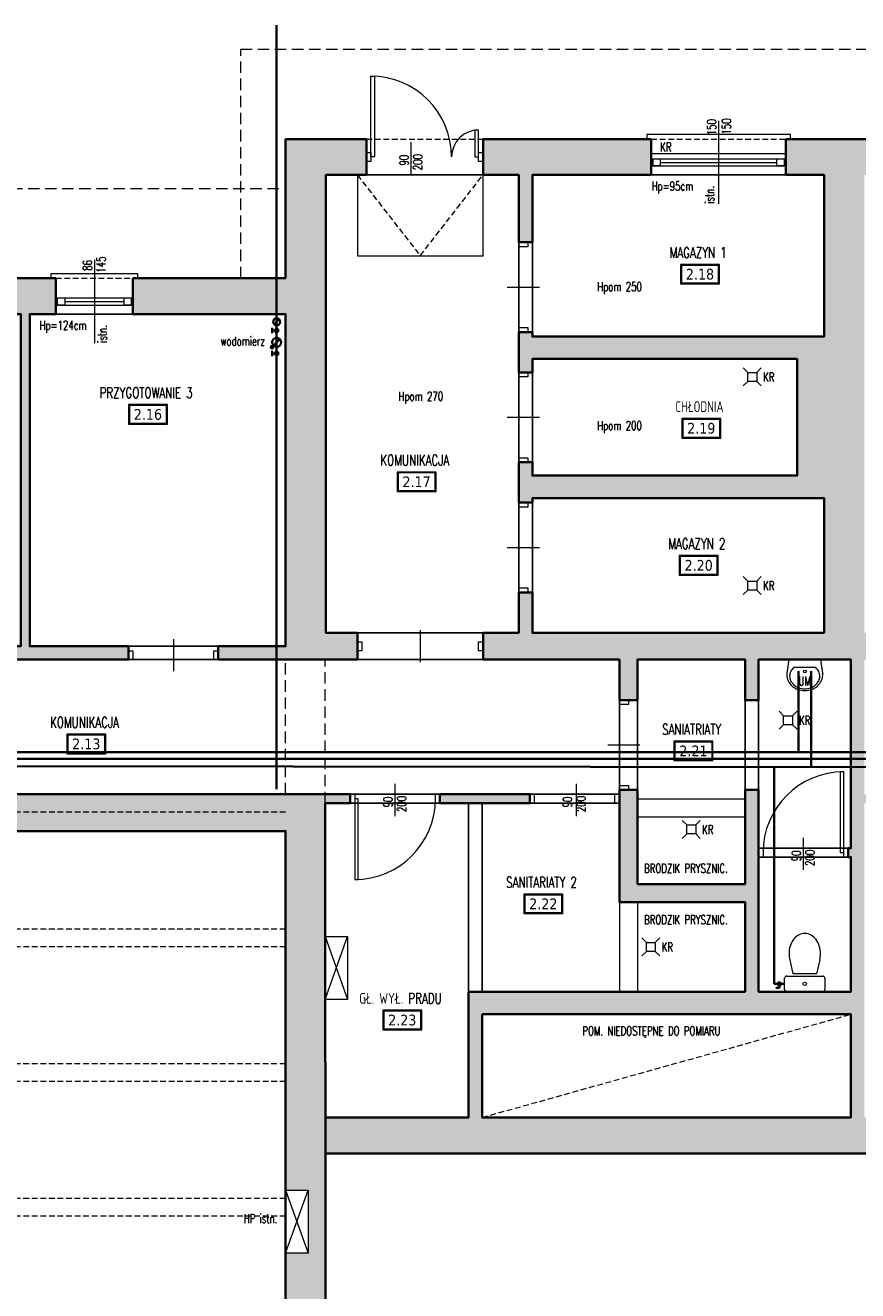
# Model space of a CAD drawing. Header units: millimetres. Extents: x 16698 to 93787, y -21104 to 39413.
# Tile 168 of 256: x 25027 to 25955, y 16837 to 18247. Entities that reach past the tile are written whole.
import ezdxf
from ezdxf.enums import TextEntityAlignment as Align

# ---------------------------------------------------------------- set-up
doc = ezdxf.new("R2010")
doc.units = ezdxf.units.MM
doc.linetypes.add('HIDDEN', pattern=[9.525, 6.35, -3.175])
for name, color, linetype, lineweight in [('!MODUS_ARMATURA', 6, 'Continuous', 9), ('!MODUS_HATCH_ŚCIANA', 254, 'Continuous', 9), ('__MODUS_ŚCIANY', 2, 'Continuous', 35), ('CYRKULACJA', 93, 'Continuous', 35), ('Drzwi', 1, 'Continuous', 15), ('Okna', 3, 'Continuous', 13), ('Opis', 8, 'Continuous', 13), ('Opis_pom', 9, 'Continuous', 18), ('Widok', 1, 'Continuous', 15), ('WODA CIEPŁA', 1, 'Continuous', 35), ('WODA ZIMNA', 5, 'Continuous', 35)]:
    doc.layers.add(name, color=color, linetype=linetype, lineweight=lineweight)
doc.layers.add('!MODUS_BELKI NA SALI_NIEDRUK', color=86, linetype='Continuous', lineweight=0, plot=False, transparency=0.5)
doc.styles.add('ARCHETYP', font='romans.shx', dxfattribs={"height": 15})
doc.styles.add('ARIAL', font='tahoma.ttf')
doc.styles.add('TXT', font='simplex.shx', dxfattribs={"width": 0.8})
doc.linetypes.add('FENCELINE1', pattern='A,6.35,-2.54,[133,ltypeshp.shx,S=2.54,R=0,X=-2.54,Y=0],-2.54,25.4', length=36.83)

# ---------------------------------------------------------------- blocks, each defined once
blk = doc.blocks.new('A$C351F644B')
for p, q in [((-16.7, 35.7), (-13.1, 20)), ((16.7, 35.7), (13.1, 20)), ((-22.5, 2.5), (-22.5, 15)), ((-20, 17.5), (20, 17.5)), ((13.1, 20), (-13.1, 20)), ((22.5, 15), (22.5, 2.5)), ((20, 0), (-20, 0))]:
    blk.add_line(p, q)
blk.add_circle((0, 8.8), 1.96)
for centre, radius, start, end in [((6.1, 44.2), 23.3, 144.4623, 163.5183), ((2.3, 46.9), 18.7, 120.1094, 144.4623), ((0, 50.9), 14.1, 90, 120.1094), ((0, 50.9), 14.1, 59.8906, 90), ((-2.3, 46.9), 18.7, 35.5377, 59.8906), ((-6.1, 44.2), 23.3, 16.4817, 35.5377), ((11.9, 42.5), 29.4, 163.5183, 180), ((11.9, 42.5), 29.4, 180, 193.3326), ((-11.9, 42.5), 29.4, 0, 16.4817), ((-11.9, 42.5), 29.4, 346.6674, 0), ((-20, 15), 2.5, 90, 180), ((20, 15), 2.5, 0, 90), ((-20, 2.5), 2.5, 180, 270), ((20, 2.5), 2.5, 270, 0)]:
    blk.add_arc(centre, radius, start, end)
blk = doc.blocks.new('A$C50044AAD')
for points in [[(-5, 0), (-10, 5)], [(5, 0), (10, 5)], [(-5, -10), (-10, -15)], [(5, -10), (10, -15)]]:
    blk.add_lwpolyline(points)
blk.add_lwpolyline([(-5, 0), (5, 0), (5, -10), (-5, -10)], close=True)
blk = doc.blocks.new('A$C578D6593')
for p, q in [((-26.4, 0), (-29.2, 18.8)), ((17.6, 0), (20.4, 18.8)), ((-26.4, 0), (17.6, 0)), ((-19.6, 11), (10.9, 11))]:
    blk.add_line(p, q)
blk.add_circle((-4.4, 16.5), 2)
for centre, radius, start, end in [((-7.7, 20), 22, 130.6955, 154.2825), ((-5.7, 17.7), 25.1, 109.6071, 130.6955), ((-5.7, 19.2), 21.1, 109.6071, 130.6955), ((-4.4, 14), 29, 90, 109.6071), ((-4.4, 15.5), 25, 90, 109.6071), ((-4.4, 14), 29, 70.3929, 90), ((-4.4, 15.5), 25, 70.3929, 90), ((-3.1, 19.2), 21.1, 49.3045, 70.3929), ((-3.1, 17.7), 25.1, 49.3045, 70.3929), ((-1, 20), 22, 25.7175, 49.3045), ((-10.8, 21.5), 18.6, 154.2825, 180), ((-10.8, 21.5), 18.6, 180, 188.4794), ((-10.8, 23), 14.6, 154.2825, 180), ((-10.8, 23), 14.6, 180, 205.7175), ((-7.7, 21.5), 18, 130.6955, 154.2825), ((-1, 21.5), 18, 25.7175, 49.3045), ((2.1, 23), 14.6, 0, 25.7175), ((2.1, 23), 14.6, 334.2825, 0), ((2.1, 21.5), 18.6, 0, 25.7175), ((2.1, 21.5), 18.6, 351.5206, 0), ((-7.7, 24.5), 18, 205.7175, 228.4823), ((-1, 24.5), 18, 311.5177, 334.2825)]:
    blk.add_arc(centre, radius, start, end)

msp = doc.modelspace()

# ---------------------------------------------------------------- hatches: boundary and pattern name
at = {"layer": '!MODUS_HATCH_ŚCIANA', "ltscale": 2}
h = msp.add_hatch(color=8, dxfattribs=at)
h.dxf.hatch_style = 1
h.paths.add_polyline_path([(25362.18233, 18080.36372), (25407.18233, 18080.36372), (25407.18233, 18120.36372), (25317.18233, 18120.36372), (25317.18233, 17965.36372), (25147.18233, 17965.36372), (25147.18233, 17925.36372), (25317.18233, 17925.36372), (25317.18233, 17555.36372), (25242.18233, 17555.36372), (25242.18233, 17540.36372), (25397.18233, 17540.36372), (25397.18233, 17570.36372), (25362.18233, 17570.36372)])
h = msp.add_hatch(color=8, dxfattribs=at)
h.dxf.hatch_style = 1
h.paths.add_polyline_path([(25962.18233, 18080.36372), (26034.68233, 18080.36372), (26034.68233, 18120.36372), (25874.68233, 18120.36372), (25874.68233, 18080.36372), (25917.18233, 18080.36372), (25917.18233, 17900.36372), (25592.18233, 17900.36372), (25592.18233, 17905.36372), (25577.18233, 17905.36372), (25577.18233, 17860.36372), (25592.18233, 17860.36372), (25592.18233, 17875.36372), (25887.18233, 17875.36372), (25887.18233, 17745.36372), (25592.18233, 17745.36372), (25592.18233, 17760.36372), (25577.18233, 17760.36372), (25577.18233, 17715.36372), (25592.18233, 17715.36372), (25592.18233, 17720.36372), (25917.18233, 17720.36372), (25917.18233, 17570.36372), (25592.18233, 17570.36372), (25592.18233, 17615.36372), (25577.18233, 17615.36372), (25577.18233, 17570.36372), (25537.18233, 17570.36372), (25537.18233, 17540.36372), (25689.18233, 17540.36372), (25689.18233, 17495.36372), (25709.18233, 17495.36372), (25709.18233, 17540.36372), (25829.18233, 17540.36372), (25829.18233, 17495.36372), (25844.18233, 17495.36372), (25844.18233, 17540.36372), (25947.18233, 17540.36372), (25947.18233, 17330.24696), (25944.18233, 17330.36372), (25944.18233, 17320.36372), (25947.18233, 17320.36372), (25947.18233, 17170.36372), (25844.18233, 17170.36372), (25844.18233, 17395.36372), (25829.18233, 17395.36372), (25829.18233, 17290.36372), (25709.18233, 17290.36372), (25709.18233, 17395.36372), (25689.18233, 17395.36372), (25689.18233, 17270.36372), (25829.18233, 17270.36372), (25829.18233, 17170.36372), (25521.18815, 17170.36372), (25521.18815, 17030.36372), (25361.39188, 17030.36372), (25361.41516, 16990.36372), (26291.18233, 16990.36372), (26291.18233, 17030.36372), (26175.18233, 17030.36372), (26175.18233, 17380.36372), (26223.18233, 17380.36372), (26223.18233, 17390.36372), (26115.18233, 17390.36372), (26115.18233, 17380.36372), (26163.18233, 17380.36372), (26163.18233, 17030.36372), (25962.18233, 17030.36372), (25962.18233, 17380.36372), (25985.18233, 17380.36372), (25985.18233, 17390.36372), (25962.18233, 17390.36372), (25962.18233, 17540.36372), (26032.18233, 17540.36372), (26032.18233, 17570.36372), (25962.18233, 17570.36372)])
h.paths.add_polyline_path([(25947.18233, 17145.36372), (25947.18233, 17030.36372), (25536.18815, 17030.36372), (25536.18815, 17145.36372)], flags=16)
h = msp.add_hatch(color=8, dxfattribs=at)
h.dxf.hatch_style = 1
h.paths.add_polyline_path([(25724.68233, 18120.36372), (25537.18233, 18120.36372), (25537.18233, 18080.36372), (25577.18233, 18080.36372), (25577.18233, 18005.36372), (25592.18233, 18005.36372), (25592.18233, 18080.36372), (25724.68233, 18080.36372)])
h = msp.add_hatch(color=8, dxfattribs=at)
h.dxf.hatch_style = 1
h.paths.add_polyline_path([(25061.18233, 17965.36372), (25001.18233, 17965.36372), (25001.18233, 17925.36372), (25022.18233, 17925.36372), (25022.18233, 17555.36372), (24997.18233, 17555.36372), (24997.18233, 17540.36372), (25142.18233, 17540.36372), (25142.18233, 17555.36372), (25032.18233, 17555.36372), (25032.18233, 17925.36372), (25061.18233, 17925.36372)])
h = msp.add_hatch(color=8, dxfattribs=at)
h.dxf.hatch_style = 1
h.paths.add_polyline_path([(25361.18815, 17380.36372), (25361.18815, 17390.36372), (24977.18233, 17390.36372), (24977.18233, 17380.36372), (24897.18233, 17380.36372), (24897.18233, 17390.36372), (24817.18233, 17390.36372), (24817.18233, 17370.36372), (24777.18233, 17370.36372), (24777.18233, 17390.36372), (24753.18233, 17390.36372), (24753.18233, 17415.36372), (24733.18233, 17415.36372), (24733.18233, 17390.36372), (24656.18233, 17390.36372), (24656.18233, 17349.36372), (24733.18233, 17349.36372), (24733.18233, 17096.36372), (24444.18233, 17096.36372), (24444.18233, 17081.36372), (24733.18233, 17081.36372), (24733.18233, 16981.36372), (24767.18233, 16981.36372), (24767.18233, 17349.36372), (25317.18233, 17349.36372), (25317.18233, 16949.36372), (25342.18233, 16949.36372), (25342.18233, 16879.36372), (25317.18233, 16879.36372), (25317.18233, 16633.36372), (25361.62295, 16633.38959), (25361.31534, 17161.85798), (25361.29497, 17161.85798), (25361.29497, 17231.85798)])
h = msp.add_hatch(color=8, dxfattribs=at)
h.dxf.hatch_style = 1
h.paths.add_polyline_path([(25389.18233, 17390.36372), (25361.18815, 17390.36372), (25361.18815, 17380.36372), (25389.18233, 17380.36372)])
h = msp.add_hatch(color=8, dxfattribs=at)
h.dxf.hatch_style = 1
h.paths.add_polyline_path([(25589.18233, 17390.36372), (25489.18233, 17390.36372), (25489.18233, 17380.36372), (25589.18233, 17380.36372)])

# ---------------------------------------------------------------- linework, layer by layer
at = {"layer": '!MODUS_BELKI NA SALI_NIEDRUK', "color": 8, "linetype": 'HIDDEN'}
for points in [[(23577.18233, 17390.36372), (25317.18233, 17390.36372)], [(25317.18233, 17370.36372), (23577.18233, 17370.36372)], [(23577.18233, 17240.36372), (25317.18233, 17240.36372)], [(25317.18233, 17220.36372), (23577.18233, 17220.36372)], [(23577.18233, 17090.36372), (25317.18233, 17090.36372)], [(25317.18233, 17070.36372), (23577.18233, 17070.36372)], [(23577.18233, 16940.36372), (25317.18233, 16940.36372)], [(25317.18233, 16920.36372), (23577.18233, 16920.36372)]]:
    msp.add_lwpolyline(points, dxfattribs=at)
at = {"layer": '__MODUS_ŚCIANY', "color": 8}
for p, q in [((25389.18233, 17380.36372), (25389.18233, 17390.36372)), ((25361.62296, 16633.36372), (25361.18815, 17380.36372)), ((25361.18815, 17380.36372), (25389.18233, 17380.36372))]:
    msp.add_line(p, q, dxfattribs=at)
for points in [[(25147.18233, 17965.36372), (25317.18233, 17965.36372), (25317.18233, 18120.36372)], [(25407.18233, 18080.36372), (25407.18233, 18120.36372), (25317.18233, 18120.36372)], [(25537.18233, 18080.36372), (25537.18233, 18120.36372), (25724.68233, 18120.36372)], [(25724.68233, 18120.36372), (25724.68233, 18080.36372)], [(25724.68233, 18080.36372), (25724.68233, 18120.36372)], [(25874.68233, 18120.36372), (26034.68233, 18120.36372)], [(25874.68233, 18120.36372), (25874.68233, 18080.36372)], [(25147.18233, 17925.36372), (25317.18233, 17925.36372), (25317.18233, 17555.36372), (25242.18233, 17555.36372), (25242.18233, 17540.36372), (25397.18233, 17540.36372), (25397.18233, 17570.36372), (25362.18233, 17570.36372), (25362.18233, 18080.36372), (25407.18233, 18080.36372)], [(25537.18233, 18080.36372), (25577.18233, 18080.36372)], [(25577.18233, 18080.36372), (25577.18233, 18005.36372), (25592.18233, 18005.36372), (25592.18233, 18080.36372), (25724.68233, 18080.36372)], [(25874.68233, 18080.36372), (25917.18233, 18080.36372), (25917.18233, 17900.36372), (25592.18233, 17900.36372), (25592.18233, 17905.36372), (25577.18233, 17905.36372)], [(25001.18233, 17965.36372), (25061.18233, 17965.36372)], [(25061.18233, 17925.36372), (25061.18233, 17965.36372)], [(25147.18233, 17925.36372), (25147.18233, 17965.36372)], [(25001.18233, 17925.36372), (25022.18233, 17925.36372), (25022.18233, 17555.36372), (24997.18233, 17555.36372), (24997.18233, 17540.36372), (25142.18233, 17540.36372), (25142.18233, 17555.36372), (25032.18233, 17555.36372), (25032.18233, 17925.36372), (25061.18233, 17925.36372)], [(25577.18233, 17905.36372), (25577.18233, 17860.36372), (25592.18233, 17860.36372), (25592.18233, 17875.36372), (25887.18233, 17875.36372), (25887.18233, 17745.36372), (25592.18233, 17745.36372), (25592.18233, 17760.36372), (25577.18233, 17760.36372), (25577.18233, 17715.36372), (25592.18233, 17715.36372), (25592.18233, 17720.36372), (25917.18233, 17720.36372), (25917.18233, 17570.36372), (25592.18233, 17570.36372), (25592.18233, 17615.36372), (25577.18233, 17615.36372), (25577.18233, 17570.36372)], [(25577.18233, 17570.36372), (25537.18233, 17570.36372), (25537.18233, 17540.36372), (25689.18233, 17540.36372)], [(25689.18233, 17540.36372), (25689.18233, 17495.36372), (25709.18233, 17495.36372), (25709.18233, 17540.36372), (25829.18233, 17540.36372), (25829.18233, 17495.36372), (25844.18233, 17495.36372), (25844.18233, 17540.36372), (25947.18233, 17540.36372), (25947.18233, 17330.24696), (25944.18233, 17330.36372), (25944.18233, 17320.36372), (25947.18233, 17320.36372), (25947.18233, 17170.36372), (25844.18233, 17170.36372), (25844.18233, 17395.36372), (25829.18233, 17395.36372), (25829.18233, 17290.36372), (25709.18233, 17290.36372)], [(24444.18233, 17096.36372), (24733.18233, 17096.36372), (24733.18233, 17349.36372), (24656.18233, 17349.36372), (24656.18233, 17390.36372), (24733.18233, 17390.36372), (24733.18233, 17415.36372), (24753.18233, 17415.36372), (24753.18233, 17390.36372), (25389.18233, 17390.36372)], [(25361.18815, 17030.36372), (25521.18815, 17030.36372), (25521.18815, 17170.36372), (25829.18233, 17170.36372), (25829.18233, 17270.36372), (25689.18233, 17270.36372), (25689.18233, 17395.36372)], [(25709.18233, 17290.36372), (25709.18233, 17395.36372), (25689.18233, 17395.36372)], [(24767.18233, 16928.36372), (24767.18233, 17349.36372), (25317.18233, 17349.36372), (25317.18233, 16633.36372)], [(25361.41516, 16990.36372), (26291.18233, 16990.36372)]]:
    msp.add_lwpolyline(points, dxfattribs=at)
for points in [[(25489.18233, 17390.36372), (25589.18233, 17390.36372), (25589.18233, 17380.36372), (25489.18233, 17380.36372)], [(25536.18815, 17145.36372), (25947.18233, 17145.36372), (25947.18233, 17030.36372), (25536.18815, 17030.36372)]]:
    msp.add_lwpolyline(points, close=True, dxfattribs=at)
at = {"layer": 'CYRKULACJA'}
msp.add_line((24190.45285, 17429.9756), (27166.87448, 17429.9756), dxfattribs=at)
at = {"layer": 'DEFPOINTS', "color": 8}
for points in [[(25362.18233, 18080.36372), (25577.18233, 18080.36372), (25577.18233, 17570.36372), (25362.18233, 17570.36372)], [(25592.18233, 17900.36372), (25917.18233, 17900.36372), (25917.18233, 18080.36372), (25592.18233, 18080.36372)], [(25032.18233, 17925.36372), (25317.18233, 17925.36372), (25317.18233, 17555.36372), (25032.18233, 17555.36372)], [(25887.18233, 17745.36372), (25592.18233, 17745.36372), (25592.18233, 17875.36372), (25887.18233, 17875.36372)], [(25592.18233, 17720.36372), (25917.18233, 17720.36372), (25917.18233, 17570.36372), (25592.18233, 17570.36372)], [(24753.18233, 17390.36372), (25689.18233, 17390.36372), (25689.18233, 17540.36372), (24753.18233, 17540.36372)], [(25709.18233, 17540.36372), (25829.18233, 17540.36372), (25829.18233, 17290.36372), (25709.18233, 17290.36372)], [(25947.18233, 17330.24696), (25844.18233, 17330.24696), (25844.18233, 17540.36372), (25947.18233, 17540.36372)], [(25361.18815, 17380.36372), (25521.18815, 17380.36372), (25521.18815, 17030.36372), (25361.18815, 17030.36372)], [(25829.18233, 17170.36372), (25536.18815, 17170.36372), (25536.18815, 17380.36372), (25689.18233, 17380.36372), (25689.18233, 17270.36372), (25829.18233, 17270.36372)], [(25947.18233, 17170.36372), (25844.18233, 17170.36372), (25844.18233, 17320.36372), (25947.18233, 17320.36372)], [(25536.18815, 17145.36372), (25947.18233, 17145.36372), (25947.18233, 17030.36372), (25536.18815, 17030.36372)]]:
    msp.add_lwpolyline(points, close=True, dxfattribs=at)
msp.add_lwpolyline([(23577.18233, 16894.36372), (24127.18233, 16894.36372), (24127.18233, 16879.36372), (24172.18233, 16879.36372), (24172.18233, 16916.36372), (24376.18233, 16916.36372), (24376.18233, 16840.36372), (24518.18233, 16840.36372), (24518.18233, 16916.36372), (24722.18233, 16916.36372), (24722.18233, 16879.36372), (24767.18233, 16879.36372), (24767.18233, 17349.36372), (25317.18233, 17349.36372), (25317.18233, 15720.36372), (25127.12015, 15720.36372), (23577.18233, 15720.36372), (23577.18233, 16894.36372)], dxfattribs=at)
at = {"layer": 'Drzwi', "color": 8}
for points in [[(25416.18233, 18190.36372), (25416.18233, 18100.36372), (25412.18233, 18100.36372), (25412.18233, 18190.36372)], [(25528.18233, 18130.36372), (25528.18233, 18100.36372), (25532.18233, 18100.36372), (25532.18233, 18130.36372)], [(25412.18233, 18105.36372), (25412.18233, 18095.36372), (25407.18233, 18095.36372), (25407.18233, 18105.36372)], [(25537.18233, 18105.36372), (25537.18233, 18095.36372), (25532.18233, 18095.36372), (25532.18233, 18105.36372)], [(25577.18233, 18005.36372), (25587.18233, 18005.36372), (25587.18233, 18000.36372), (25577.18233, 18000.36372)], [(25577.18233, 17910.36372), (25587.18233, 17910.36372), (25587.18233, 17905.36372), (25577.18233, 17905.36372)], [(25577.18233, 17860.36372), (25587.18233, 17860.36372), (25587.18233, 17855.36372), (25577.18233, 17855.36372)], [(25577.18233, 17765.36372), (25587.18233, 17765.36372), (25587.18233, 17760.36372), (25577.18233, 17760.36372)], [(25577.18233, 17715.36372), (25587.18233, 17715.36372), (25587.18233, 17710.36372), (25577.18233, 17710.36372)], [(25577.18233, 17620.36372), (25587.18233, 17620.36372), (25587.18233, 17615.36372), (25577.18233, 17615.36372)], [(25147.18233, 17550.36372), (25147.18233, 17540.36372), (25142.18233, 17540.36372), (25142.18233, 17550.36372)], [(25242.18233, 17550.36372), (25242.18233, 17540.36372), (25237.18233, 17540.36372), (25237.18233, 17550.36372)], [(25402.18233, 17560.36372), (25402.18233, 17550.36372), (25397.18233, 17550.36372), (25397.18233, 17560.36372)], [(25537.18233, 17560.36372), (25537.18233, 17550.36372), (25532.18233, 17550.36372), (25532.18233, 17560.36372)], [(25689.18233, 17495.36372), (25699.18233, 17495.36372), (25699.18233, 17490.36372), (25689.18233, 17490.36372)], [(25935.18233, 17415.36372), (25935.18233, 17325.36372), (25939.18233, 17325.36372), (25939.18233, 17415.36372)], [(25689.18233, 17400.36372), (25699.18233, 17400.36372), (25699.18233, 17395.36372), (25689.18233, 17395.36372)], [(25394.18233, 17390.36372), (25394.18233, 17380.36372), (25389.18233, 17380.36372), (25389.18233, 17390.36372)], [(25398.18233, 17295.36372), (25398.18233, 17385.36372), (25394.18233, 17385.36372), (25394.18233, 17295.36372)], [(25489.18233, 17390.36372), (25489.18233, 17380.36372), (25484.18233, 17380.36372), (25484.18233, 17390.36372)], [(25594.18233, 17390.36372), (25594.18233, 17380.36372), (25589.18233, 17380.36372), (25589.18233, 17390.36372)], [(25689.18233, 17390.36372), (25689.18233, 17380.36372), (25684.18233, 17380.36372), (25684.18233, 17390.36372)], [(25849.18233, 17330.36372), (25849.18233, 17320.36372), (25844.18233, 17320.36372), (25844.18233, 17330.36372)], [(25944.18233, 17330.36372), (25944.18233, 17320.36372), (25939.18233, 17320.36372), (25939.18233, 17330.36372)]]:
    msp.add_lwpolyline(points, close=True, dxfattribs=at)
for points in [[(25456.81072, 18116.89915), (25456.81072, 18081.07581)], [(25564.27066, 17955.36372), (25600.094, 17955.36372)], [(25564.27066, 17810.36372), (25600.094, 17810.36372)], [(25564.27066, 17665.36372), (25600.094, 17665.36372)], [(25467.18233, 17573.27539), (25467.18233, 17537.45205)], [(25192.18233, 17563.27539), (25192.18233, 17527.45205)], [(25676.27066, 17445.36372), (25712.094, 17445.36372)], [(25438.81072, 17401.89915), (25438.81072, 17366.07581)], [(25640.81654, 17401.89915), (25640.81654, 17366.07581)], [(25893.81072, 17341.89915), (25893.81072, 17306.07581)]]:
    msp.add_lwpolyline(points, dxfattribs=at)
for centre, radius, start, end in [((25412.18233, 18100.36372), 90, 0, 90), ((25532.18233, 18100.36372), 30, 90, 180), ((25939.18233, 17325.36372), 90, 90, 180), ((25394.18233, 17385.36372), 90, 270, 0)]:
    msp.add_arc(centre, radius, start, end, dxfattribs=at)
at = {"layer": 'Okna', "color": 8}
for points in [[(25799.68233, 18140.67241), (25799.68233, 18048.05503)], [(25104.18233, 17985.67241), (25104.18233, 17893.05503)]]:
    msp.add_lwpolyline(points, dxfattribs=at)
at = {"layer": 'Okna', "color": 8, "ltscale": 2}
for points in [[(25724.68233, 18098.36372), (25874.68233, 18098.36372)], [(25724.68233, 18090.36372), (25874.68233, 18090.36372)], [(25734.68233, 18094.36372), (25864.68233, 18094.36372)], [(25061.18233, 17943.36372), (25147.18233, 17943.36372)], [(25061.18233, 17935.36372), (25147.18233, 17935.36372)], [(25071.18233, 17939.36372), (25137.18233, 17939.36372)]]:
    msp.add_lwpolyline(points, dxfattribs=at)
for points in [[(25726.68233, 18098.36372), (25734.68233, 18098.36372), (25734.68233, 18090.36372), (25726.68233, 18090.36372)], [(25864.68233, 18098.36372), (25872.68233, 18098.36372), (25872.68233, 18090.36372), (25864.68233, 18090.36372)], [(25063.18233, 17943.36372), (25071.18233, 17943.36372), (25071.18233, 17935.36372), (25063.18233, 17935.36372)], [(25137.18233, 17943.36372), (25145.18233, 17943.36372), (25145.18233, 17935.36372), (25137.18233, 17935.36372)]]:
    msp.add_lwpolyline(points, close=True, dxfattribs=at)
at = {"layer": 'Opis', "color": 8, "linetype": 'HIDDEN'}
for points in [[(25397.18233, 18080.36372), (25467.18233, 17990.36372), (25537.18233, 18080.36372)], [(25536.18815, 17030.36372), (25947.18233, 17145.36372)]]:
    msp.add_lwpolyline(points, dxfattribs=at)
at = {"layer": 'Opis_pom', "color": 8, "ltscale": 0.7}
for points in [[(25757.16667, 17958.90275), (25800.68667, 17958.90275), (25800.68667, 17980.66275), (25757.16667, 17980.66275)], [(25758.25467, 17959.99075), (25799.59867, 17959.99075), (25799.59867, 17979.57475), (25758.25467, 17979.57475)], [(25142.04071, 17802.70987), (25185.56071, 17802.70987), (25185.56071, 17824.46987), (25142.04071, 17824.46987)], [(25143.12871, 17803.79787), (25184.47271, 17803.79787), (25184.47271, 17823.38187), (25143.12871, 17823.38187)], [(25758.62186, 17787.28334), (25802.14186, 17787.28334), (25802.14186, 17809.04334), (25758.62186, 17809.04334)], [(25759.70986, 17788.37134), (25801.05386, 17788.37134), (25801.05386, 17807.95534), (25759.70986, 17807.95534)], [(25441.40275, 17727.65288), (25484.92275, 17727.65288), (25484.92275, 17749.41288), (25441.40275, 17749.41288)], [(25442.49075, 17728.74088), (25483.83475, 17728.74088), (25483.83475, 17748.32488), (25442.49075, 17748.32488)], [(25755.71163, 17634.57112), (25799.23163, 17634.57112), (25799.23163, 17656.33112), (25755.71163, 17656.33112)], [(25756.79963, 17635.65912), (25798.14363, 17635.65912), (25798.14363, 17655.24312), (25756.79963, 17655.24312)], [(25073.36745, 17435.64089), (25116.88745, 17435.64089), (25116.88745, 17457.40089), (25073.36745, 17457.40089)], [(25074.45545, 17436.72889), (25115.79945, 17436.72889), (25115.79945, 17456.31289), (25074.45545, 17456.31289)], [(25749.92855, 17427.861), (25793.44855, 17427.861), (25793.44855, 17449.621), (25749.92855, 17449.621)], [(25751.01655, 17428.949), (25792.36055, 17428.949), (25792.36055, 17448.533), (25751.01655, 17448.533)], [(25582.61859, 17257.47078), (25626.13859, 17257.47078), (25626.13859, 17279.23078), (25582.61859, 17279.23078)], [(25583.70659, 17258.55878), (25625.05059, 17258.55878), (25625.05059, 17278.14278), (25583.70659, 17278.14278)], [(25425.46422, 17128.02899), (25468.98422, 17128.02899), (25468.98422, 17149.78899), (25425.46422, 17149.78899)], [(25426.55222, 17129.11699), (25467.89622, 17129.11699), (25467.89622, 17148.70099), (25426.55222, 17148.70099)]]:
    msp.add_lwpolyline(points, close=True, dxfattribs=at)
at = {"layer": 'Widok', "color": 8, "linetype": 'HIDDEN', "ltscale": 2}
for points in [[(25267.18233, 17965.36372), (25267.18233, 18220.36372), (27698.18233, 18220.36372), (27698.18233, 16840.36372)], [(23487.18233, 16446.36372), (23487.18233, 18065.36372), (25317.18233, 18065.36372)], [(25317.18233, 17390.36372), (25317.18233, 17540.36372)], [(25361.18815, 17380.36372), (25361.18815, 17540.36372)]]:
    msp.add_lwpolyline(points, dxfattribs=at)
at = {"layer": 'Widok', "color": 8, "linetype": 'HIDDEN'}
for points in [[(25407.18233, 18120.36372), (25537.18233, 18120.36372)], [(25724.68233, 18120.36372), (25874.68233, 18120.36372)], [(25537.18233, 18080.36372), (25407.18233, 18080.36372)], [(25061.18233, 17965.36372), (25147.18233, 17965.36372)], [(25397.18233, 17570.36372), (25537.18233, 17570.36372)], [(25397.18233, 17540.36372), (25537.18233, 17540.36372)], [(25689.18233, 17495.36372), (25689.18233, 17395.36372)], [(25709.18233, 17495.36372), (25709.18233, 17395.36372)], [(25521.18815, 17170.36372), (25521.18815, 17380.36372)], [(25536.18815, 17170.36372), (25536.18815, 17380.36372)]]:
    msp.add_lwpolyline(points, dxfattribs=at)
at = {"layer": 'Widok', "color": 8}
for points in [[(25874.68233, 18120.36372), (25879.68233, 18120.36372), (25879.68233, 18125.36372), (25719.68233, 18125.36372), (25719.68233, 18120.36372), (25724.68233, 18120.36372)], [(25397.18233, 18080.36372), (25397.18233, 17990.36372), (25537.18233, 17990.36372), (25537.18233, 18080.36372)], [(25724.68233, 18080.36372), (25874.68233, 18080.36372)], [(25061.18233, 17965.36372), (25056.18233, 17965.36372), (25056.18233, 17970.36372), (25152.18233, 17970.36372), (25152.18233, 17965.36372), (25147.18233, 17965.36372)], [(25061.18233, 17925.36372), (25147.18233, 17925.36372)], [(25709.18233, 17385.36372), (25829.18233, 17385.36372)], [(25709.18233, 17365.36372), (25829.18233, 17365.36372)], [(25689.18233, 17270.36372), (25689.18233, 17170.36372)], [(25709.18233, 17270.36372), (25709.18233, 17170.36372)], [(25361.29497, 17231.85798), (25386.29497, 17161.85798)], [(25361.29497, 17161.85798), (25386.29497, 17231.85798)], [(25317.18233, 16949.36372), (25342.18233, 16879.36372)], [(25317.18233, 16879.36372), (25342.18233, 16949.36372)]]:
    msp.add_lwpolyline(points, dxfattribs=at)
at = {"layer": 'Widok', "color": 8, "linetype": 'FENCELINE1'}
msp.add_lwpolyline([(25724.68233, 18104.36372), (25874.68233, 18104.36372)], dxfattribs=at)
at = {"layer": 'Widok', "color": 8}
for points in [[(25386.29497, 17231.85798), (25386.29497, 17161.85798), (25361.29497, 17161.85798), (25361.29497, 17231.85798)], [(25342.18233, 16949.36372), (25342.18233, 16879.36372), (25317.18233, 16879.36372), (25317.18233, 16949.36372)]]:
    msp.add_lwpolyline(points, close=True, dxfattribs=at)
at = {"layer": 'WODA CIEPŁA'}
for p, q in [((25888.75769, 17527.37413), (25888.75769, 17437.4756)), ((24186.1765, 17437.4756), (27159.37448, 17437.4756))]:
    msp.add_line(p, q, dxfattribs=at)
at = {"layer": 'WODA ZIMNA'}
for p, q in [((25307.24939, 18247.03645), (25307.24939, 17876.1732)), ((25304.42972, 17913.87578), (25310.10631, 17919.58637)), ((25302.28348, 17903.95476), (25302.28348, 17909.95476)), ((25305.28348, 17906.95476), (25302.28348, 17906.95476)), ((25302.28348, 17906.95476), (25302.28348, 17903.95476)), ((25300.94265, 17887.4837), (25301.0612, 17890.43369)), ((25300.94265, 17887.4837), (25303.75782, 17890.32532)), ((25301.0612, 17890.43369), (25303.76203, 17887.48317)), ((25303.75782, 17890.32532), (25310.80149, 17897.42369)), ((25303.76203, 17887.48317), (25300.94265, 17887.4837)), ((25302.276, 17878.36129), (25302.276, 17884.36129)), ((25305.276, 17881.36129), (25302.276, 17881.36129)), ((25302.276, 17881.36129), (25302.276, 17878.36129)), ((25307.24939, 17876.1732), (25307.24939, 17396.05771)), ((25903.01268, 17527.4846), (25903.01268, 17420.54546)), ((27174.37448, 17419.15004), (24144.47563, 17422.4756)), ((25861.67478, 17420.59083), (25861.67478, 17179.11372)), ((25873.18233, 17179.11372), (25861.67478, 17179.11372)), ((25867.42856, 17174.65231), (25863.47521, 17174.65231)), ((25867.42856, 17179.11372), (25867.42856, 17174.65231))]:
    msp.add_line(p, q, dxfattribs=at)
for centre, radius in [((25307.28634, 17916.74951), 4), ((25307.28348, 17906.95476), 2), ((25307.27965, 17893.8745), 5), ((25307.276, 17881.36129), 2), ((25867.42856, 17179.11372), 1.92207)]:
    msp.add_circle(centre, radius, dxfattribs=at)

# ---------------------------------------------------------------- block references
at = {"layer": '!MODUS_ARMATURA', "color": 8, "rotation": 270}
for p in [(25842.18233, 17855.36372, 0), (25842.18233, 17622.86372, 0), (25882.18233, 17472.86372, 0), (25774.18233, 17351.18813, 0), (25729.18233, 17220.36372, 0)]:
    msp.add_blockref('A$C50044AAD', p, dxfattribs=at)
at = {"layer": '!MODUS_ARMATURA', "color": 8, "xscale": 0.8, "yscale": 0.8, "zscale": 0.8, "rotation": 180}
msp.add_blockref('A$C578D6593', (25892.19143, 17540.36372), dxfattribs=at)
at = {"layer": '!MODUS_ARMATURA', "color": 8}
msp.add_blockref('A$C351F644B', (25895.68233, 17170.36372), dxfattribs=at)

# ---------------------------------------------------------------- texts
at = {"layer": 'Opis', "color": 8, "style": 'ARCHETYP', "width": 0.7}
for s, rotation, p in [('150', 90, (25796.8787, 18124.56946)), ('150', 90, (25813.40379, 18125.36372)), ('KR', 0.00000004, (25734.56096, 18106.44465)), ('90', 89.68184326, (25454.19408, 18090.68058)), ('200', 89.68184326, (25469.41041, 18085.59627)), ('Hp=95cm', 0.00000004, (25725.04364, 18062.90153)), ('istn.', 90, (25794.61345, 18048.32928)), ('86', 90, (25101.3787, 17973.56523)), ('145', 90, (25116.68074, 17971.48399)), ('Hpom 250', 0.00000004, (25664.37479, 17950.89556)), ('Hp=124cm', 0.00000004, (25043.05024, 17907.90153)), ('istn.', 90, (25117.89612, 17893.32928)), ('wodomierz', 0.00000004, (25244.68147, 17890.17662)), ('KR', 0.00000004, (25849.27853, 17850.17662)), ('Hpom 270', 0.00000004, (25442.96229, 17828.81078)), ('Hpom 200', 0.00000004, (25664.37479, 17796.12511)), ('KR', 0.00000004, (25849.27853, 17617.67662)), ('UM', 0.00000004, (25888.69188, 17511.63005)), ('KR', 0.00000004, (25889.27853, 17467.67662)), ('90', 89.68184326, (25436.19408, 17375.68058)), ('200', 89.68184326, (25451.41041, 17370.59627)), ('90', 89.68184326, (25636.19408, 17375.68058)), ('200', 89.68184326, (25651.41041, 17370.59627)), ('KR', 0.00000004, (25781.27853, 17346.00103)), ('90', 89.68184326, (25891.19408, 17315.68058)), ('200', 89.68184326, (25906.41041, 17310.59627)), ('BRODZIK PRYSZNIC.', 0.00000004, (25716.58309, 17302.90292)), ('BRODZIK PRYSZNIC.', 0.00000004, (25716.58309, 17245.66313)), ('KR', 0.00000004, (25736.27853, 17215.17662)), ('POM. NIEDOSTĘPNE DO POMIARU', 0.00000004, (25647.83597, 17121.84225)), ('HP istn.', 0.00000004, (25270.52706, 16912.76514))]:
    msp.add_text(s, height=10, rotation=rotation, dxfattribs=at).set_placement(p)
at = {"layer": 'Opis_pom', "color": 8, "ltscale": 0.7, "style": 'TXT', "width": 0.7}
for s, p in [('MAGAZYN 1', (25776.90319, 17987.85578)), ('PRZYGOTOWANIE 3', (25161.77723, 17831.6629)), ('CHŁODNIA', (25778.35838, 17816.23636)), ('KOMUNIKACJA', (25461.13927, 17756.60591)), ('MAGAZYN 2', (25775.44815, 17663.52415)), ('KOMUNIKACJA', (25093.10397, 17464.59391)), ('SANIATRIATY', (25769.66507, 17456.81402)), ('SANITARIATY 2', (25602.35511, 17286.42381)), ('GŁ. WYŁ. PRADU', (25445.20074, 17156.98201))]:
    msp.add_text(s, height=12, dxfattribs=at).set_placement(p, align=Align.CENTER)
at = {"layer": 'Opis_pom', "color": 8, "ltscale": 0.7, "style": 'ARIAL'}
for tag, p in [('2.18', (25778.92667, 17969.78275)), ('2.16', (25163.80071, 17813.58987)), ('2.19', (25780.38186, 17798.16334)), ('2.17', (25463.16275, 17738.53288)), ('2.20', (25777.47163, 17645.45112)), ('2.13', (25095.12745, 17446.52089)), ('2.21', (25771.68855, 17438.741)), ('2.22', (25604.37859, 17268.35078)), ('2.23', (25447.22422, 17138.90899))]:
    msp.add_attdef(tag, text='', height=11.968, dxfattribs=at).set_placement(p, align=Align.MIDDLE_CENTER)

doc.saveas('drawing.dxf')
